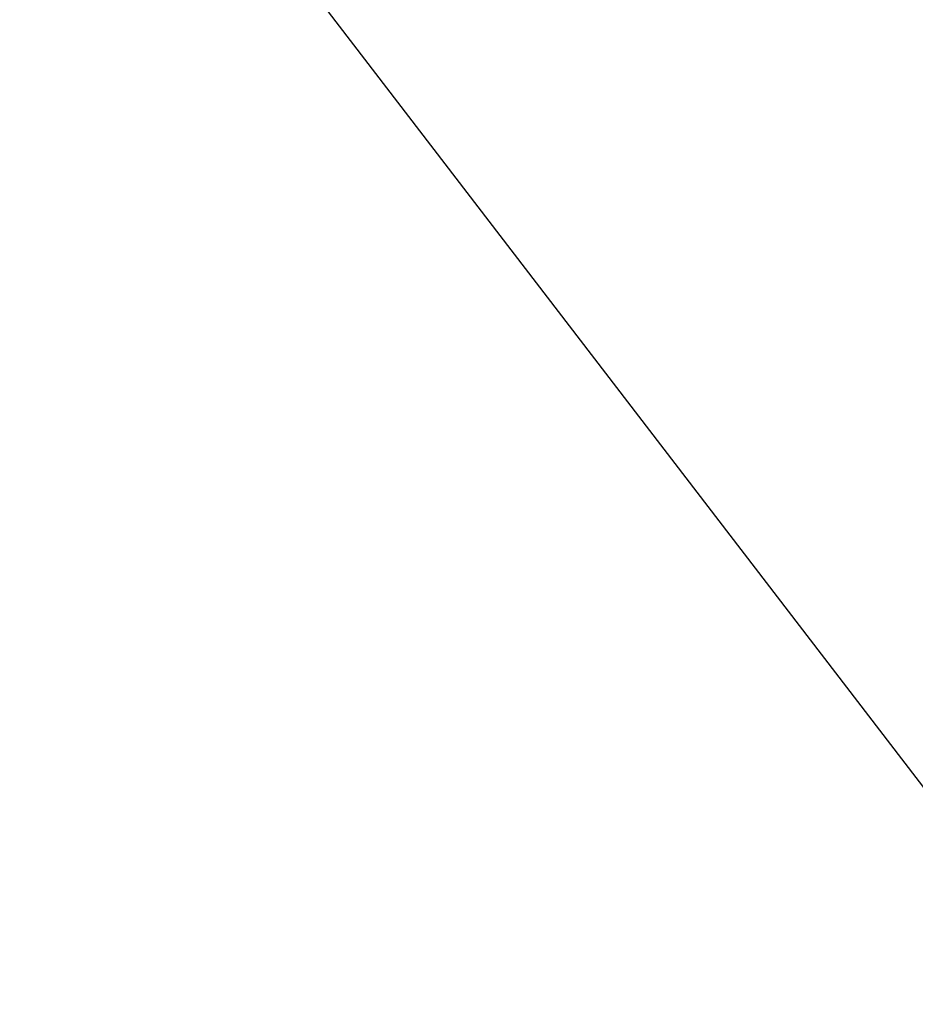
# Model space of a CAD drawing. Extents: x 0 to 457, y -4 to 453.
# Tile 120 of 256: x 129.5823 to 129.6162, y 127.0255 to 127.0628. Entities that reach past the tile are written whole.
import ezdxf

# ---------------------------------------------------------------- set-up
doc = ezdxf.new("R2010")
doc.units = 0
doc.layers.get('0').update_dxf_attribs({"color": 13, "linetype": 'CONTINUOUS'})

# ---------------------------------------------------------------- blocks, each defined once
blk = doc.blocks.new('GROUP_16')
mesh = blk.add_polyface()
corners = [(52.142376, 58.295452, 74.258784), (48.922987, 66.626178, 69.284271), (46.969919, 60.832763, 74.258784), (55.528341, 63.38597, 69.284271)]
mesh.append_faces([[corners[k] for k in face] for face in [(0, 1, 2), (1, 0, 3)]], dxfattribs={"vtx0": -1})
mesh = blk.add_polyface()
corners = [(44.741679, 54.223103, 77.955181), (41.317005, 61.944887, 74.258784), (40.875396, 54.983735, 77.955181), (46.969919, 60.832763, 74.258784)]
mesh.append_faces([[corners[k] for k in face] for face in [(0, 1, 2), (1, 0, 3)]], dxfattribs={"vtx0": -1})
blk = doc.blocks.new('GROUP_7')
blk.add_blockref('GROUP_16', (0, 0, 40))
blk = doc.blocks.new('GROUP_22')
blk.add_line((30, 37.320508, 1.5), (25.176381, 39.318517, 1.5))
blk = doc.blocks.new('GROUP_23')
at = {"xscale": 1.1, "yscale": 1.1, "zscale": 2.5}
blk.add_blockref('GROUP_22', (225.860683, 225.898394, 112.02115), dxfattribs=at)
blk = doc.blocks.new('COMPONENT_9')
at = {"xscale": 0.4000000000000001, "yscale": 0.4000000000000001, "zscale": 0.4000000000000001}
for name, p in [('GROUP_23', (1.364409, 1.012274, 8.22885)), ('GROUP_7', (84.478492, 84.054273, 46.93731))]:
    blk.add_blockref(name, p, dxfattribs=at)
blk = doc.blocks.new('GROUP_2')
at = {"rotation": 150}
blk.add_blockref('COMPONENT_9', (236.548999, 151.905576, 200), dxfattribs=at)

msp = doc.modelspace()

# ---------------------------------------------------------------- block references
msp.add_blockref('GROUP_2', (36.686424, 17.498938, -0.189035))

doc.saveas('drawing.dxf')
